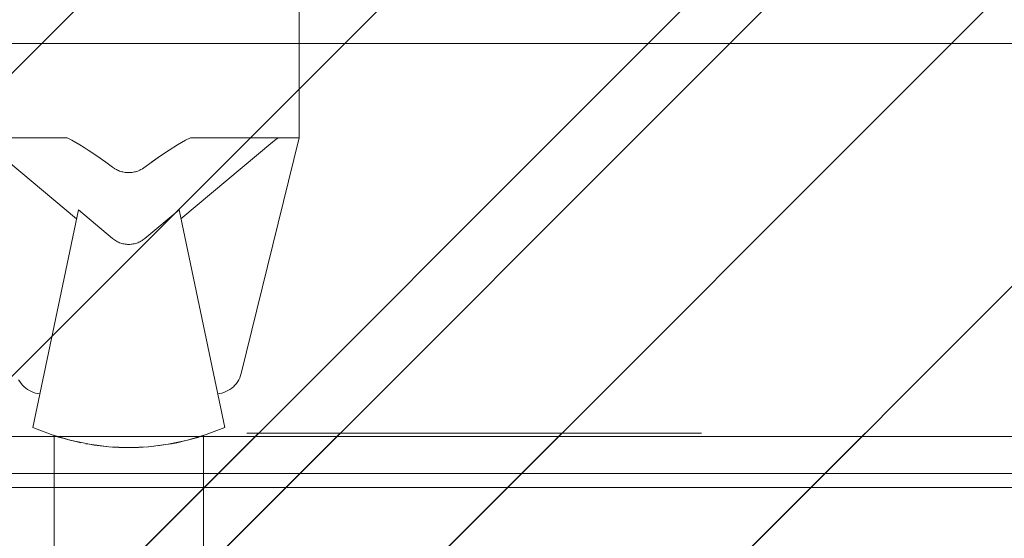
# Model space of a CAD drawing. Header units: inches. Extents: x -416 to -272, y -73 to 47.
# Tile 25 of 206: x -380.1 to -377.22, y -17.5 to -15.98. Entities that reach past the tile are written whole.
import ezdxf

# ---------------------------------------------------------------- set-up
doc = ezdxf.new("R2010")
doc.units = ezdxf.units.IN
doc.header["$LTSCALE"] = 32
doc.header["$MEASUREMENT"] = 0
doc.linetypes.add('Dash Style-1', pattern=[0.083328, 0.041656, -0.041672])
for name, color, linetype, lineweight in [('Black', 7, 'Continuous', 18), ('DashLine', 7, 'Continuous', 13), ('DashLineFill', 7, 'Dash Style-1', 13), ('Dean-Bezel', 7, 'Continuous', 18), ('Drawing', 7, 'Continuous', 18), ('None', 7, 'Continuous', 18), ('SolidLine', 7, 'Continuous', 15), ('Wood_1-H', 7, 'Continuous', 13)]:
    doc.layers.add(name, color=color, linetype=linetype, lineweight=lineweight)
pattern_1 = [(45, (0, 0), (-1.61301565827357, 1.935715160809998), []), (45, (-1.0608, 1.0608), (-0.4723460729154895, 0.4167612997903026), [])]

# ---------------------------------------------------------------- blocks, each defined once
blk = doc.blocks.new('Group-39')
at = {"layer": 'Dean-Bezel'}
blk.add_line((4.110047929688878, 1.454529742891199), (-4.110047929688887, 1.454529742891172), dxfattribs=at)
blk = doc.blocks.new('Dean-PPUG-BK (2D)')
at = {"layer": 'DashLineFill', "linetype": 'Continuous', "lineweight": 13}
h = blk.add_hatch(dxfattribs=at)
h.set_pattern_fill('Steel', color=253, style=0, pattern_type=2)
h.set_pattern_definition(pattern_1)
h.paths.add_polyline_path([(-4.110047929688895, 1.454529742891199), (4.110047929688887, 1.454529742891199), (4.110047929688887, -1.454529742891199), (-4.110047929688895, -1.454529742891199)])
at = {"layer": 'Black'}
for p, q in [((0.4999999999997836, 2.979330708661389), (0.4999999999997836, 2.479330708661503)), ((-0.5000000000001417, 2.479330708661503), (-0.1806925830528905, 2.479330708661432)), ((-0.1530149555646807, 2.241556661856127), (-0.4143199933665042, 2.460753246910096)), ((-0.1806925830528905, 2.479330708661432), (-0.1666514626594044, 2.472049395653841)), ((-0.1550391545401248, 2.465649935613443), (-0.1666514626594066, 2.472049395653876)), ((-0.155039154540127, 2.465649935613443), (-0.1431416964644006, 2.458767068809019)), ((-0.1431416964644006, 2.458767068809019), (-0.1309809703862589, 2.451413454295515)), ((0.1185793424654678, 2.44360261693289), (0.1431416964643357, 2.458767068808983)), ((0.1550391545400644, 2.465649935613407), (0.1431416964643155, 2.458767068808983)), ((0.4227232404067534, 2.467672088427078), (0.1530149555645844, 2.241556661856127)), ((0.1666514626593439, 2.472049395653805), (0.1550391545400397, 2.465649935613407)), ((0.180692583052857, 2.479330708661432), (0.1666514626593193, 2.472049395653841)), ((0.4999999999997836, 2.479330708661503), (0.1806925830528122, 2.479330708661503)), ((0.3297441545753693, 1.788904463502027), (0.4999999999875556, 2.47933070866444)), ((0.4143199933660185, 2.460753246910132), (0.4227232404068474, 2.467672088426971)), ((0.4227232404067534, 2.467672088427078), (0.4309880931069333, 2.474215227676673)), ((0.4377051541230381, 2.479330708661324), (0.4309880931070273, 2.47421522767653)), ((-0.1185793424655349, 2.443602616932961), (-0.1309809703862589, 2.451413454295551)), ((-0.1185793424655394, 2.443602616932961), (-0.09314501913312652, 2.426667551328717)), ((-0.0670257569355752, 2.408086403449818), (-0.09314501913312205, 2.426667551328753)), ((0.09314501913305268, 2.426667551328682), (0.04468607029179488, 2.391399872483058)), ((0.06702575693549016, 2.408086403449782), (0.09314501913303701, 2.426667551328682)), ((0.1185793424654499, 2.443602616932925), (0.09314501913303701, 2.426667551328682)), ((-0.04744377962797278, 2.393413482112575), (-0.06702575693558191, 2.408086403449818)), ((-0.04744377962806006, 2.393413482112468), (-0.04468681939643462, 2.391400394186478)), ((-0.04185580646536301, 2.38952081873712), (-0.04468681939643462, 2.391400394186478)), ((-0.04041362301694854, 2.388631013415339), (-0.04185580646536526, 2.38952081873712)), ((-0.04041362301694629, 2.388631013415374), (-0.03595685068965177, 2.386146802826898)), ((-0.03595685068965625, 2.386146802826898), (-0.03291044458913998, 2.384662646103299)), ((-0.03291044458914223, 2.384662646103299), (-0.02979074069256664, 2.383308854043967)), ((-0.02979074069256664, 2.383308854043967), (-0.0266239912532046, 2.382096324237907)), ((-0.0266239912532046, 2.382096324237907), (-0.02340328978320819, 2.381021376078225)), ((-0.02340328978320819, 2.381021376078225), (-0.02013613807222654, 2.380086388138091)), ((-0.02013613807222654, 2.380086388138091), (-0.0168419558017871, 2.379295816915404)), ((-0.0168419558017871, 2.379295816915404), (-0.01350430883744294, 2.378645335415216)), ((-0.01350430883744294, 2.378645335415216), (-0.0101554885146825, 2.378140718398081)), ((-0.0101554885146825, 2.378140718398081), (-0.006788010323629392, 2.377779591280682)), ((-0.006788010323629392, 2.377779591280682), (-0.003393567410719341, 2.377561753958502)), ((-0.003393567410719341, 2.377561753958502), (5.062902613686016e-06, 2.377489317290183)), ((5.062902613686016e-06, 2.377489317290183), (0.003393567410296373, 2.377561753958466)), ((0.003393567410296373, 2.377561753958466), (0.006786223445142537, 2.377779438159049)), ((0.006786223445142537, 2.377779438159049), (0.01015548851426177, 2.378140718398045)), ((0.01015548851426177, 2.378140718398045), (0.01350430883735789, 2.378645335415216)), ((0.01350430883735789, 2.378645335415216), (0.01684195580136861, 2.379295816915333)), ((0.01684195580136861, 2.379295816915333), (0.02013439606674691, 2.380085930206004)), ((0.02013439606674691, 2.380085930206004), (0.02340328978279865, 2.381021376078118)), ((0.02340328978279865, 2.381021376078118), (0.02663126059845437, 2.382098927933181)), ((0.02663126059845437, 2.382098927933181), (0.03290962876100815, 2.384662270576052)), ((0.03290962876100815, 2.384662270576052), (0.03595685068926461, 2.386146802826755)), ((0.04041362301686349, 2.388631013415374), (0.03595685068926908, 2.386146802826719)), ((0.04041362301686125, 2.388631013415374), (0.04468607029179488, 2.391399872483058)), ((-0.1473686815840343, 2.268447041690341), (-0.2812500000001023, 1.63083726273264)), ((-0.04744377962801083, 2.184624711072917), (-0.1473686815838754, 2.268447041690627)), ((0.1473686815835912, 2.268447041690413), (0.04744377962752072, 2.184624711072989)), ((0.2812499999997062, 1.630837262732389), (0.1473686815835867, 2.268447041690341)), ((-0.04469131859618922, 2.182417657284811), (-0.04744377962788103, 2.184624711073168)), ((-0.0446913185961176, 2.182417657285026), (-0.04185580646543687, 2.180344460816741)), ((-0.03894251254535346, 2.178408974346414), (-0.04185580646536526, 2.180344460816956)), ((-0.03595685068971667, 2.176614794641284), (-0.03894251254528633, 2.178408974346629)), ((-0.03290436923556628, 2.174965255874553), (-0.03595685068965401, 2.176614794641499)), ((-0.02979074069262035, 2.17346342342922), (-0.03290436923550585, 2.174965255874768)), ((-0.02979074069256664, 2.1734634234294), (-0.02662175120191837, 2.172112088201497)), ((-0.02340328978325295, 2.170913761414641), (-0.02662175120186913, 2.172112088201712)), ((-0.02014133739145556, 2.169870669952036), (-0.02340328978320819, 2.170913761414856)), ((-0.01684195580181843, 2.168984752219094), (-0.02014133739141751, 2.169870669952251)), ((-0.01351127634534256, 2.168257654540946), (-0.0168419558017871, 2.168984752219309)), ((-0.01015548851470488, 2.167690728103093), (-0.01351127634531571, 2.16825765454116)), ((-0.00678082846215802, 2.16728502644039), (-0.0101554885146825, 2.167690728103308)), ((-0.003393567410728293, 2.167041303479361), (-0.006780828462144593, 2.167285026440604)), ((-0.003393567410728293, 2.167041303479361), (-2.114843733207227e-13, 2.16696001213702)), ((-2.114843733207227e-13, 2.16696001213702), (0.003393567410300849, 2.167041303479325)), ((0.006780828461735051, 2.167285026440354), (0.003393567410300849, 2.167041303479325)), ((0.006780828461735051, 2.167285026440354), (0.01015548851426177, 2.167690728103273)), ((0.01015548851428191, 2.167690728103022), (0.01351127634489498, 2.168257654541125)), ((0.01684195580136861, 2.168984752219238), (0.01351127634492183, 2.168257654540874)), ((0.01684195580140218, 2.168984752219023), (0.02014133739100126, 2.169870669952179)), ((0.02014133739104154, 2.169870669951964), (0.02340328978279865, 2.170913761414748)), ((0.02340328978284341, 2.170913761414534), (0.02662175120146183, 2.172112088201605)), ((0.0266217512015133, 2.17211208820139), (0.02979074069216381, 2.173463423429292)), ((0.02979074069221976, 2.173463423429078), (0.03290436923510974, 2.174965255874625)), ((0.03595685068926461, 2.176614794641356), (0.03290436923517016, 2.174965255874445)), ((0.03595685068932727, 2.176614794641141), (0.03894251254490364, 2.17840897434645)), ((0.04185580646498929, 2.180344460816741), (0.03894251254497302, 2.178408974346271)), ((0.04469131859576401, 2.182417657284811), (0.04185580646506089, 2.180344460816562)), ((0.04469131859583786, 2.182417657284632), (0.04744377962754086, 2.184624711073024)), ((-0.3227376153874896, 1.770640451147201), (-0.3194203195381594, 1.765009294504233)), ((-0.3194203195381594, 1.765009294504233), (-0.3156474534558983, 1.759672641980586)), ((0.3156474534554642, 1.759672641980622), (0.3194203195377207, 1.765009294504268)), ((0.3194203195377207, 1.765009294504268), (0.3227376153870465, 1.770640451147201)), ((0.3227376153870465, 1.770640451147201), (0.3255764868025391, 1.776527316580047)), ((0.3255764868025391, 1.776527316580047), (0.3279173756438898, 1.782629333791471)), ((0.3279173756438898, 1.782629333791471), (0.3297441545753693, 1.788904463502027)), ((-0.3156474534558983, 1.759672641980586), (-0.3114450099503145, 1.754667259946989)), ((-0.3114450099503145, 1.754667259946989), (-0.3068419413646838, 1.75002763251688)), ((-0.3068419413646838, 1.75002763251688), (-0.3018699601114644, 1.745785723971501)), ((-0.3018699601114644, 1.745785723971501), (-0.2965633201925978, 1.741970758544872)), ((-0.2965633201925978, 1.741970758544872), (-0.2909585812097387, 1.738609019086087)), ((-0.2909585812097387, 1.738609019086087), (-0.2850943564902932, 1.735723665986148)), ((-0.2850943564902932, 1.735723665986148), (-0.2790110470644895, 1.733334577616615)), ((-0.2790110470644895, 1.733334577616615), (-0.2727505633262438, 1.731458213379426)), ((-0.2727505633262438, 1.731458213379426), (-0.2663560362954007, 1.730107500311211)), ((0.2663560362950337, 1.730107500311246), (0.27275056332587, 1.731458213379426)), ((0.27275056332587, 1.731458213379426), (0.2790110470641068, 1.73333457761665)), ((0.2790110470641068, 1.73333457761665), (0.2850943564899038, 1.735723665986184)), ((0.2850943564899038, 1.735723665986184), (0.2909585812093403, 1.738609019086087)), ((0.2909585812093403, 1.738609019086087), (0.2965633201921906, 1.741970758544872)), ((0.2965633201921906, 1.741970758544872), (0.3018699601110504, 1.745785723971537)), ((0.3018699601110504, 1.745785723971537), (0.3068419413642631, 1.75002763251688)), ((0.3068419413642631, 1.75002763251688), (0.3114450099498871, 1.754667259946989)), ((0.3114450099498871, 1.754667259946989), (0.3156474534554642, 1.759672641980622)), ((-0.2663560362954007, 1.730107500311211), (-0.2605643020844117, 1.729352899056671)), ((0.2605643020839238, 1.729352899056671), (0.2663560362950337, 1.730107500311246)), ((-0.2812500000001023, 1.63083726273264), (-0.227347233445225, 1.609772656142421)), ((0.2273472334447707, 1.609772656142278), (0.2812499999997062, 1.630837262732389)), ((-0.227347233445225, 1.609772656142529), (-0.2187500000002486, 1.606879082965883)), ((-0.227347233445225, 1.609772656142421), (-0.1718871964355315, 1.593237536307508)), ((-0.2187500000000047, 1.606879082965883), (-0.2187500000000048, 0)), ((-0.2187500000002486, 1.606879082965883), (-0.215426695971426, 1.605793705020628)), ((-0.2135667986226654, 1.605194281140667), (-0.215426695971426, 1.605793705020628)), ((-0.2055577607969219, 1.602678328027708), (-0.2135667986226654, 1.605194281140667)), ((-0.2055577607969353, 1.602678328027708), (-0.2020888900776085, 1.601621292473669)), ((-0.2020888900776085, 1.601621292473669), (-0.1982548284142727, 1.600475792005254)), ((-0.1982548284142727, 1.600475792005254), (-0.1894430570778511, 1.597933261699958)), ((-0.1894430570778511, 1.597933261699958), (-0.179189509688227, 1.595131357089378)), ((-0.1791895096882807, 1.595131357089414), (-0.1724742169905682, 1.593412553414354)), ((-0.115249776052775, 1.581345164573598), (-0.1718871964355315, 1.593237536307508)), ((-0.1718871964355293, 1.593237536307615), (-0.1675722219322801, 1.592157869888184)), ((-0.167572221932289, 1.592157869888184), (-0.1546796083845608, 1.589104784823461)), ((-0.1546796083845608, 1.589104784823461), (-0.1406097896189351, 1.586065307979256)), ((0.1152497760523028, 1.581345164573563), (0.1718871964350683, 1.593237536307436)), ((0.1406097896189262, 1.586065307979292), (0.1675722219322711, 1.592157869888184)), ((0.1675722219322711, 1.592157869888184), (0.1718871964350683, 1.593237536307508)), ((0.1718871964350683, 1.593237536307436), (0.2273472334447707, 1.609772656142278)), ((0.1982548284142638, 1.600475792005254), (0.1724742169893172, 1.593412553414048)), ((0.1982548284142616, 1.600475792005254), (0.2021011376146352, 1.601624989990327)), ((0.2021011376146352, 1.601624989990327), (0.2135580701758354, 1.605191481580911)), ((0.2135580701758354, 1.605191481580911), (0.2273472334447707, 1.609772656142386)), ((0.2187499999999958, 1.606879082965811), (0.2187499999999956, 0)), ((-0.1254698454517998, 1.583131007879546), (-0.1152497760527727, 1.581345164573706)), ((-0.1152497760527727, 1.581345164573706), (-0.1010009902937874, 1.579114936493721)), ((-0.115249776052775, 1.581345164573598), (-0.05782292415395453, 1.574177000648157)), ((-0.08372266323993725, 1.576812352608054), (-0.1010009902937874, 1.579114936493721)), ((-0.0837226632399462, 1.576812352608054), (-0.05782292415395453, 1.574177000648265)), ((-0.05782292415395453, 1.574177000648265), (-0.04732353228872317, 1.573385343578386)), ((-0.05782292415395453, 1.574177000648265), (-2.383395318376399e-13, 1.571782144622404)), ((-0.03798553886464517, 1.572814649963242), (-0.04732353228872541, 1.573385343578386)), ((-0.03798553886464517, 1.572814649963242), (-0.02854780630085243, 1.572365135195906)), ((-0.02854780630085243, 1.572365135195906), (-2.361016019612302e-13, 1.571782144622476)), ((0.05782292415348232, 1.574177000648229), (-2.383395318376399e-13, 1.571782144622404)), ((-2.361016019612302e-13, 1.571782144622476), (0.009519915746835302, 1.571846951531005)), ((0.009519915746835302, 1.571846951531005), (0.01906531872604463, 1.572042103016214)), ((0.01906531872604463, 1.572042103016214), (0.02857857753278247, 1.57236639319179)), ((0.02857857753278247, 1.57236639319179), (0.0566166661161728, 1.574077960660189)), ((0.0566166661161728, 1.574077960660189), (0.05782292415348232, 1.574177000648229)), ((0.05782292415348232, 1.574177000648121), (0.115249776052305, 1.581345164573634)), ((0.05782292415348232, 1.574177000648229), (0.07481690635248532, 1.57579619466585)), ((0.08370165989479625, 1.576809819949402), (0.115249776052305, 1.581345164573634)), ((0.1163803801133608, 1.581582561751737), (0.1254698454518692, 1.583131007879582)), ((0.1406097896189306, 1.586065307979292), (0.1254698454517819, 1.583131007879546))]:
    blk.add_line(p, q, dxfattribs=at)
at = {"layer": 'DashLineFill', "flags": 128}
blk.add_lwpolyline([(-4.110047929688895, 1.454529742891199), (4.110047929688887, 1.454529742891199), (4.110047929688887, -1.454529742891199), (-4.110047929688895, -1.454529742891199)], close=True, dxfattribs=at)
at = {"layer": 'Black', "color": 7}
blk.add_blockref('Group-39', (0, 0), dxfattribs=at)
blk = doc.blocks.new('Group-83')
at = {"layer": 'DashLine', "flags": 128}
blk.add_lwpolyline([(1.114173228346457, -2.559055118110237), (70.89370078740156, -2.559055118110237), (70.89370078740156, -30), (1.114173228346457, -30)], close=True, dxfattribs=at)
at = {"layer": 'SolidLine', "flags": 128}
blk.add_lwpolyline([(1.114173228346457, -2.559055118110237), (70.89370078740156, -2.559055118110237), (70.89370078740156, -30), (1.114173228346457, -30)], close=True, dxfattribs=at)
at = {"layer": 'SolidLine', "color": 7}
blk.add_blockref('Dean-PPUG-BK (2D)', (36.00393700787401, -5.31496062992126), dxfattribs=at)
blk = doc.blocks.new('1BRPX9-Util_Bkt_Lg-N (2D)')
at = {"layer": 'DashLineFill', "linetype": 'Continuous', "lineweight": 13}
h = blk.add_hatch(dxfattribs=at)
h.set_pattern_fill('Steel', color=253, style=0, pattern_type=2)
h.set_pattern_definition(pattern_1)
edge = h.paths.add_edge_path()
edge.add_line((-4.468503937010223, 7.539370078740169), (-2.421259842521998, 7.539370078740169))
edge.add_line((-2.421259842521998, 7.539370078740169), (-2.421259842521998, 7.917322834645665))
edge.add_arc((-2.303149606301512, 7.91732283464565), 0.1181102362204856, 90.0000000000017, 179.9999999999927, ccw=False)
edge.add_line((-2.303149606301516, 8.035433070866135), (2.303149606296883, 8.035433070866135))
edge.add_arc((2.30314960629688, 7.917322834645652), 0.1181102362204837, 6.423306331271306e-12, 89.99999999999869, ccw=False)
edge.add_line((2.421259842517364, 7.917322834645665), (2.421259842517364, 7.539370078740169))
edge.add_line((2.421259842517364, 7.539370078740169), (4.46850393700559, 7.539370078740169))
edge.add_line((4.46850393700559, 7.539370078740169), (4.46850393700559, 7.405511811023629))
edge.add_line((4.46850393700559, 7.405511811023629), (3.129921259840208, 7.405511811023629))
edge.add_line((3.129921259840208, 7.405511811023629), (3.129921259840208, -2.011811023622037))
edge.add_line((3.129921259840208, -2.011811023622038), (4.46850393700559, -2.011811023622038))
edge.add_line((4.46850393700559, -2.011811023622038), (4.46850393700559, -2.145669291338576))
edge.add_line((4.46850393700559, -2.145669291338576), (2.421259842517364, -2.145669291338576))
edge.add_line((2.421259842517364, -2.145669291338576), (2.421259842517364, -2.523622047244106))
edge.add_arc((2.303149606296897, -2.523622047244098), 0.1181102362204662, 269.9999999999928, 359.9999999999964, ccw=False)
edge.add_line((2.303149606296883, -2.641732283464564), (-2.303149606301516, -2.641732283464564))
edge.add_arc((-2.303149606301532, -2.523622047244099), 0.1181102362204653, 180.0000000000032, 270.0000000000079, ccw=False)
edge.add_line((-2.421259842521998, -2.523622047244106), (-2.421259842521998, -2.145669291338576))
edge.add_line((-2.421259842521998, -2.145669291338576), (-4.468503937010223, -2.145669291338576))
edge.add_line((-4.468503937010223, -2.145669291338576), (-4.468503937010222, -2.011811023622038))
edge.add_line((-4.468503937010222, -2.011811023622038), (-3.129921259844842, -2.011811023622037))
edge.add_line((-3.129921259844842, -2.011811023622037), (-3.129921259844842, 7.405511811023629))
edge.add_line((-3.129921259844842, 7.405511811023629), (-4.468503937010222, 7.405511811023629))
edge.add_line((-4.468503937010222, 7.405511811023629), (-4.468503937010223, 7.539370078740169))
blk = doc.blocks.new('SlateShroudSleeve (2D)')
at = {"layer": 'DashLineFill', "linetype": 'Continuous', "lineweight": 13}
h = blk.add_hatch(dxfattribs=at)
h.set_pattern_fill('Steel', color=253, style=0, pattern_type=2)
h.set_pattern_definition(pattern_1)
edge = h.paths.add_edge_path()
edge.add_line((-6.003937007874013, 0.9685039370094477), (-6.003937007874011, -0.968503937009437))
edge.add_arc((-5.358267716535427, -0.9685039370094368), 0.6456692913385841, 180, 225.0000000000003)
edge.add_arc((-5.35826771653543, -0.9685039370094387), 0.6456692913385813, 225.0000000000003, 270.0000000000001)
edge.add_line((-5.358267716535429, -1.61417322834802), (5.358267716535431, -1.614173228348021))
edge.add_arc((5.358267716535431, -0.968503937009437), 0.6456692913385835, 269.9999999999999, 360.0000000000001)
edge.add_line((6.003937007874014, -0.9685039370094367), (6.003937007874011, 0.9685039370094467))
edge.add_arc((5.358267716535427, 0.9685039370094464), 0.6456692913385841, 1.477794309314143e-14, 45.00000000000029)
edge.add_arc((5.35826771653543, 0.9685039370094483), 0.6456692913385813, 45.00000000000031, 90.00000000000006)
edge.add_line((5.358267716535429, 1.614173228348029), (-5.358267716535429, 1.61417322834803))
edge.add_arc((-5.35826771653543, 0.9685039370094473), 0.6456692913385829, 89.9999999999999, 180)
edge.add_line((-6.003937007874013, 0.9685039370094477), (-6.003937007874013, 0.9685039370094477))
edge = h.paths.add_edge_path()
edge.add_arc((-5.358267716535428, -0.9685039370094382), 0.3110236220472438, 225.0000000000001, 269.9999999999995, ccw=False)
edge.add_arc((-5.35826771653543, -0.9685039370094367), 0.3110236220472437, 180.0000000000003, 225.0000000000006, ccw=False)
edge.add_line((-5.669291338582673, -0.968503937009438), (-5.669291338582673, 0.9685039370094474))
edge.add_arc((-5.35826771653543, 0.9685039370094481), 0.3110236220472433, 89.99999999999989, 180.0000000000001, ccw=False)
edge.add_line((-5.35826771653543, 1.279527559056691), (5.35826771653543, 1.279527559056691))
edge.add_arc((5.358267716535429, 0.9685039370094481), 0.3110236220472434, 44.99999999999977, 90, ccw=False)
edge.add_arc((5.35826771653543, 0.9685039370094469), 0.3110236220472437, -1.1368683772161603e-13, 45.000000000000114, ccw=False)
edge.add_line((5.669291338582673, 0.9685039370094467), (5.669291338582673, -0.968503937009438))
edge.add_arc((5.358267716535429, -0.9685039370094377), 0.3110236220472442, 269.99999999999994, 359.99999999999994, ccw=False)
edge.add_line((5.358267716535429, -1.279527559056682), (-5.358267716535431, -1.279527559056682))
at = {"layer": 'DashLine', "lineweight": 13, "transparency": 33554687, "flags": 128}
blk.add_lwpolyline([(-5.885826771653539, 0.9685039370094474, -0.4142135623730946), (-5.358267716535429, 1.496062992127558), (5.358267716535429, 1.496062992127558, -0.4142135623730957), (5.885826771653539, 0.9685039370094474), (5.885826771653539, -0.9685039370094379, -0.4142135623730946), (5.358267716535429, -1.496062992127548), (-5.358267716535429, -1.496062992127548, -0.4142135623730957), (-5.885826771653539, -0.9685039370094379)], format="xyb", close=True, dxfattribs=at)
at = {"layer": 'DashLineFill', "lineweight": 13, "flags": 128}
blk.add_lwpolyline([(-6.003937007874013, 0.9685039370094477), (-6.003937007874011, -0.968503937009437, 0.1989123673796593), (-5.81482485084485, -1.425061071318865, 0.1989123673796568), (-5.358267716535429, -1.61417322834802), (5.35826771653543, -1.614173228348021, 0.4142135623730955), (6.003937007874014, -0.9685039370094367), (6.003937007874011, 0.9685039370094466, 0.1989123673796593), (5.81482485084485, 1.425061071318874, 0.1989123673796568), (5.358267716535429, 1.614173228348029), (-5.358267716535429, 1.61417322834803, 0.4142135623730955), (-6.003937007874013, 0.9685039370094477)], format="xyb", close=True, dxfattribs=at)
blk = doc.blocks.new('Group-84')
at = {"layer": 'SolidLine', "flags": 128}
blk.add_lwpolyline([(30.01968503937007, -4.301181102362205, -0.414213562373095), (30.61023622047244, -3.710629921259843), (41.43700787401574, -3.710629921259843, -0.414213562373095), (42.0275590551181, -4.301181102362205), (42.0275590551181, -6.328740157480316, -0.414213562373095), (41.43700787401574, -6.919291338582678), (30.61023622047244, -6.919291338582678, -0.414213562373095), (30.01968503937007, -6.328740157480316)], format="xyb", close=True, dxfattribs=at)
at = {"layer": 'DashLine', "color": 7}
blk.add_blockref('1BRPX9-Util_Bkt_Lg-N (2D)', (36.0236220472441, -8.30708661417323), dxfattribs=at)
at = {"layer": 'Wood_1-H', "color": 7}
blk.add_blockref('SlateShroudSleeve (2D)', (36.02362204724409, -5.31496062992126), dxfattribs=at)
blk = doc.blocks.new('Group-86')
at = {"layer": 'None'}
for name in ['Group-84', 'Group-83']:
    blk.add_blockref(name, (0, 0), dxfattribs=at)
blk = doc.blocks.new('SL Credenza Desk (2D)-1')
at = {"layer": 'None'}
blk.add_blockref('Group-86', (0, 0), dxfattribs=at)
at = {"layer": 'Drawing', "color": 0, "flags": 1}
for tag in ['Tag', 'Catalog', 'Option1', 'Option2', 'Option3', 'Option4', 'Option5', 'Option6', 'Option7', 'Option8', 'Option9', 'Option10', 'Option11', 'Option12', 'Custom', 'FinishGroup', 'Discount', 'Item2', 'Item3', 'Item6', 'Item9', 'Item10', 'Item12', 'Item13', 'Item16', 'Item19', 'Item20', 'Item21', 'Item22', 'Item23', 'Item24', 'Item25', 'Item8', 'Item18', 'Item1', 'Item4', 'Item5', 'Item7', 'Item11', 'Item14', 'Item15', 'Item17']:
    blk.add_attdef(tag, (-56.28870742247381, -28.99901361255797), '', height=0.007086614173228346, dxfattribs=at)
blk = doc.blocks.new('Group-87')
at = {"layer": 'Drawing'}
blk.add_blockref('SL Credenza Desk (2D)-1', (-56.32807750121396, 1.485347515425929), dxfattribs=at)
at = {"layer": 'Drawing', "color": 0, "flags": 1}
for tag in ['Tag', 'Catalog', 'Option1', 'Option2', 'Option3', 'Option4', 'Option5', 'Option6', 'Option7', 'Option8', 'Option9', 'Option10', 'Option11', 'Option12', 'Custom', 'FinishGroup', 'Discount', 'Item2', 'Item3', 'Item6', 'Item9', 'Item10', 'Item12', 'Item13', 'Item16', 'Item19', 'Item20', 'Item21', 'Item22', 'Item23', 'Item24', 'Item25', 'Item8', 'Item18', 'Item1', 'Item4', 'Item5', 'Item7', 'Item11', 'Item14', 'Item15', 'Item17']:
    blk.add_attdef(tag, (-56.28870742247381, -28.99901361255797), '', height=0.007086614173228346, dxfattribs=at)

msp = doc.modelspace()

# ---------------------------------------------------------------- block references
at = {"layer": 'Drawing', "color": 7}
msp.add_blockref('Group-87', (-359.4593240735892, -14.97747349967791), dxfattribs=at)

doc.saveas('drawing.dxf')
